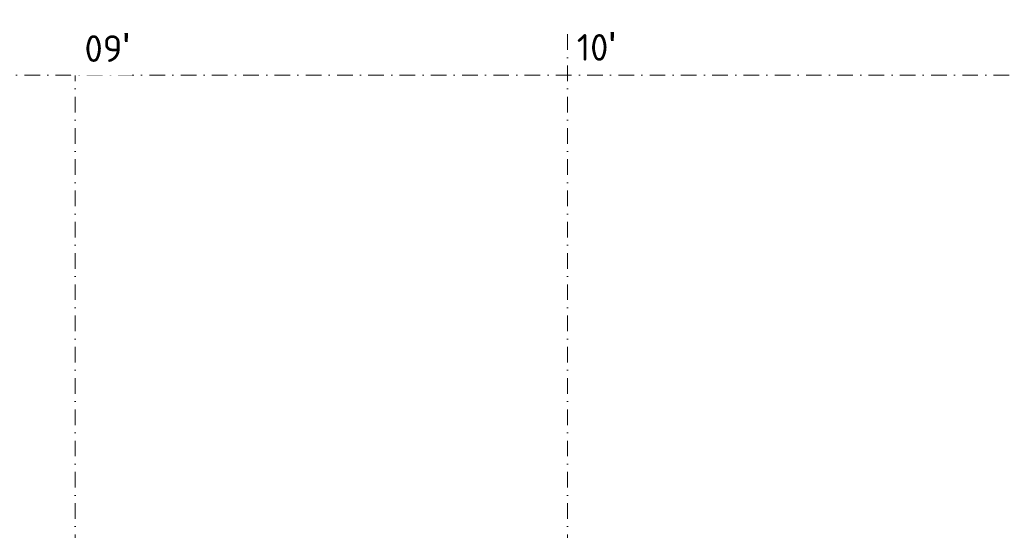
# Model space of a CAD drawing. Header units: millimetres. Extents: x -1695604 to 5289369, y -1488057 to 2187451.
# Tile 177 of 256: x 89200 to 113200, y 238208 to 250655. Entities that reach past the tile are written whole.
import ezdxf

# ---------------------------------------------------------------- set-up
doc = ezdxf.new("R2010")
doc.units = ezdxf.units.MM
doc.linetypes.add('CENTERX2', pattern=[101.6, 63.5, -12.7, 12.7, -12.7])
doc.linetypes.add('DASHDOT', pattern=[25.4, 12.7, -6.35, 0, -6.35])
doc.layers.add('A99_N_txt-popis-200', color=240, linetype='Continuous', lineweight=5)
doc.layers.add('A99_S_osy', color=1, linetype='CENTERX2', lineweight=5)
doc.styles.add('ad_popis 100', font='isocpeur.ttf', dxfattribs={"height": 200})

msp = doc.modelspace()

# ---------------------------------------------------------------- linework, layer by layer
at = {"layer": 'A99_S_osy', "linetype": 'DASHDOT', "lineweight": 5, "ltscale": 30}
for points in [[(90550, 250300), (90550, 146890)], [(102550, 250300), (102550, 146890)], [(152950, 249300), (4375, 249300)]]:
    msp.add_lwpolyline(points, dxfattribs=at)

# ---------------------------------------------------------------- texts
at = {"layer": 'A99_N_txt-popis-200', "color": 1, "lineweight": 0, "insert": (102780, 250358.5), "char_height": 650, "attachment_point": 1, "style": 'ad_popis 100'}
msp.add_mtext_dynamic_manual_height_columns("10{\\fArial|b0|i0|c238|p34;\\H1.08333x;'}", width=832.5, gutter_width=1000, heights=[0], dxfattribs=at)

# ---------------------------------------------------------------- next in the draw order: texts
at = {"layer": 'A99_N_txt-popis-200', "color": 1, "lineweight": 0, "insert": (90780, 250330), "char_height": 650, "attachment_point": 1, "style": 'ad_popis 100', "bg_fill": 2}
msp.add_mtext_dynamic_manual_height_columns("09{\\fArial|b0|i0|c238|p34;\\H1.08333x;'}", width=832.5, gutter_width=1000, heights=[0], dxfattribs=at)

doc.saveas('drawing.dxf')
